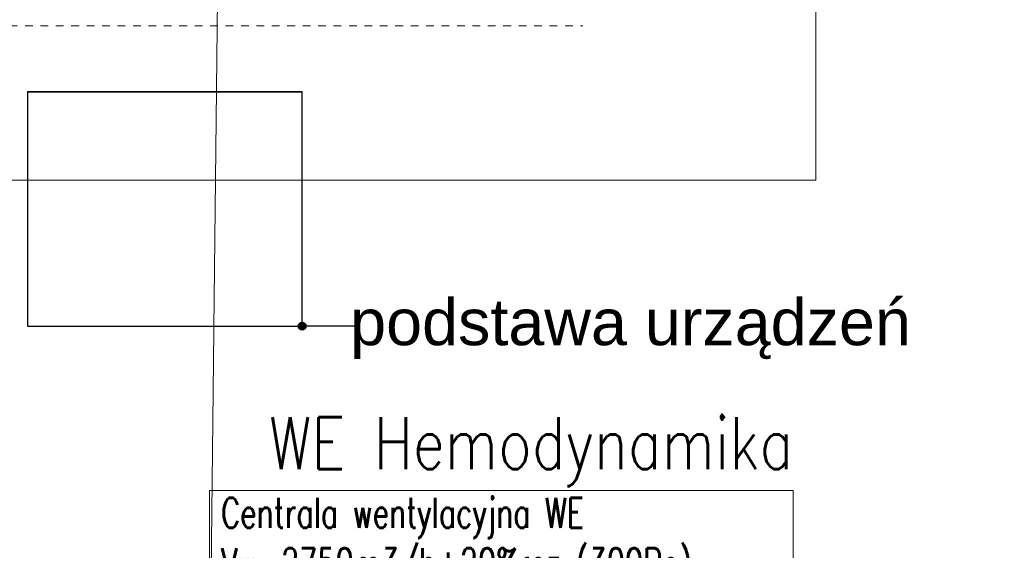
# Model space of a CAD drawing. Header units: millimetres. Extents: x -3034 to 546681, y -100001 to 133386.
# Tile 18 of 173: x 58065 to 61256, y -2096 to -375. Entities that reach past the tile are written whole.
import ezdxf
from ezdxf.lldxf.tags import DXFTag

# ---------------------------------------------------------------- set-up
doc = ezdxf.new("R2010")
doc.units = ezdxf.units.MM
doc.set_wipeout_variables(frame=1)
for name, pattern in [('ACAD_ISO03W100', [150, 60, -90]), ('Dashed2cust', [50, 25, -25]), ('Wipeout_Contour', [1000, 0, -1000])]:
    doc.linetypes.add(name, pattern=pattern)
for name, color, linetype in [('___INST__AR_podstawy', 3, 'Continuous'), ('ELEK CIENKIE', 80, 'Continuous'), ('ELEK ODGROMÓWKA', 214, 'Continuous'), ('Linia', 252, 'Continuous'), ('Słup', 252, 'Continuous'), ('Tekst', 252, 'Continuous')]:
    doc.layers.add(name, color=color, linetype=linetype)
doc.layers.add('A-widok', color=7, linetype='Continuous', lineweight=15)
doc.layers.add('HVAC_WENTYLACJA_ETYKIETY', color=3, linetype='Continuous', lineweight=18)
doc.styles.add('OPIS1', font='ROMANS.SHX', dxfattribs={"width": 0.9})
doc.styles.get("Standard").update_dxf_attribs({"font": 'arial.ttf'})
doc.styles.add('Times new roman', font='arial.ttf')
tags = doc.linetypes.add('DASH', pattern=[15, 10, -5]).pattern_tags.tags
tags[6:7] = [DXFTag(74, 4), DXFTag(75, 0), DXFTag(340, '0'), DXFTag(46, 0.0), DXFTag(50, 0.0), DXFTag(44, 0.0), DXFTag(45, 0.0)]
tags[4:5] = [DXFTag(74, 4), DXFTag(75, 0), DXFTag(340, '0'), DXFTag(46, 0.0), DXFTag(50, 0.0), DXFTag(44, 0.0), DXFTag(45, 0.0)]

# ---------------------------------------------------------------- blocks, each defined once
blk = doc.blocks.new('A$C67C5DD4D')
at = {"layer": 'Tekst', "insert": (28417.3, 24373.2), "char_height": 150, "attachment_point": 2, "style": 'Times new roman'}
blk.add_mtext('\\A1;{\\fArial|b0|i0|c0|p38;podstawa urządzeń}', dxfattribs=at)
at = {"color": 254, "linetype": 'Wipeout_Contour', "lineweight": 0, "ltscale": 533984.417378}
blk.add_wipeout([(26463.2, 24284.9), (27353.2, 24284.9), (27353.2, 25044.9), (26463.2, 25044.9)], dxfattribs=at).dxf.layer = 'Słup'
at = {"layer": 'Linia', "linetype": 'Continuous'}
blk.add_hatch(color=256, dxfattribs=at).paths.add_polyline_path([(27365.7, 24284.9), (27364.8, 24289.7), (27362.1, 24293.8), (27358, 24296.5), (27353.2, 24297.4), (27348.4, 24296.5), (27344.4, 24293.8), (27341.7, 24289.7), (27340.7, 24284.9), (27341.7, 24280.2), (27344.4, 24276.1), (27348.4, 24273.4), (27353.2, 24272.4), (27358, 24273.4), (27362.1, 24276.1), (27364.8, 24280.2)])
at = {"layer": 'Linia'}
for p, q in [((26463.2, 25044.9), (27353.2, 25044.9)), ((27530, 24284.9), (27365.7, 24284.9))]:
    blk.add_line(p, q, dxfattribs=at)
blk.add_circle((27353.2, 24284.9), 12.5, dxfattribs=at)
at = {"layer": 'Słup'}
for p, q in [((27353.2, 25044.9), (26463.2, 25044.9)), ((26463.2, 25044.9), (26463.2, 24284.9)), ((27353.2, 24284.9), (27353.2, 25044.9)), ((26463.2, 24284.9), (27353.2, 24284.9))]:
    blk.add_line(p, q, dxfattribs=at)
blk = doc.blocks.new('iglice')
at = {"layer": 'ELEK CIENKIE', "color": 232, "linetype": 'ACAD_ISO03W100', "ltscale": 3}
blk.add_circle((-52800.3, 20728.8), 7540, dxfattribs=at)
blk = doc.blocks.new('wentDACH')
at = {"color": 8, "linetype": 'Dashed2cust', "lineweight": 9}
blk.add_line((-128002, 43005.5), (-126144, 43005.5), dxfattribs=at)

msp = doc.modelspace()

# ---------------------------------------------------------------- block references
msp.add_blockref('A$C67C5DD4D', (31627.445, -25653.943))

# ---------------------------------------------------------------- next in the draw order: linework, layer by layer
at = {"layer": 'A-widok', "color": 252, "linetype": 'DASH', "ltscale": 15, "true_color": 0x939393}
msp.add_lwpolyline([(57345.642, -895.464), (60645.642, -895.464), (60645.642, 1704.536), (57345.642, 1704.536)], close=True, dxfattribs=at)
at = {"layer": 'HVAC_WENTYLACJA_ETYKIETY'}
msp.add_line((58680.412, -2649.117), (58719.035, 778.82), dxfattribs=at)
msp.add_lwpolyline([(58680.412, -1902.195), (60571.42, -1902.195), (60571.42, -2649.117), (58680.412, -2649.117)], close=True, dxfattribs=at)

# ---------------------------------------------------------------- next in the draw order: block references
at = {"layer": '___INST__AR_podstawy', "color": 210, "lineweight": 40}
msp.add_blockref('wentDACH', (186034.592, -43400.942), dxfattribs=at)
at = {"layer": 'ELEK ODGROMÓWKA'}
msp.add_blockref('iglice', (111335.99, -24243.943), dxfattribs=at)

# ---------------------------------------------------------------- next in the draw order: texts
at = {"layer": 'HVAC_WENTYLACJA_ETYKIETY', "insert": (58872.812, -1664.205), "char_height": 168, "width": 2365.26028, "attachment_point": 1, "style": 'OPIS1'}
msp.add_mtext('\\C6;\\W0.8;WE Hemodynamika', dxfattribs=at)
at = {"layer": 'HVAC_WENTYLACJA_ETYKIETY', "insert": (58718.386, -1925.295), "char_height": 98, "width": 2365.26028, "attachment_point": 1}
msp.add_mtext('\\Fromans|c238;\\W0.7;Centrala wentylacyjna WE\\PVw=2750m3/h+20%rez (300Pa)\\PPel=0,82kW\\PM=222kg', dxfattribs=at)

doc.saveas('drawing.dxf')
